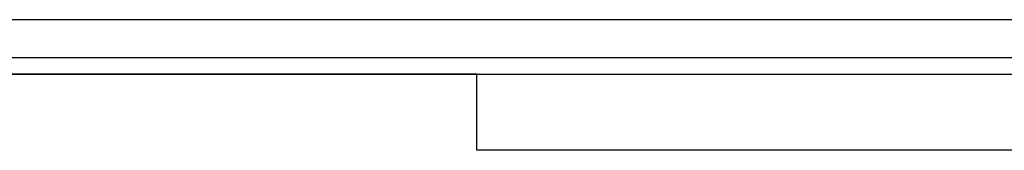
# Model space of a CAD drawing. Header units: millimetres. Extents: x 0 to 420, y 0 to 297.
# Tile 3 of 14: x 132.58 to 169.73, y 59.52 to 64.45. Entities that reach past the tile are written whole.
import ezdxf

# ---------------------------------------------------------------- set-up
doc = ezdxf.new("R2010")
doc.units = ezdxf.units.MM

msp = doc.modelspace()

# ---------------------------------------------------------------- linework, layer by layer
at = {"color": 7, "linetype": 'Continuous', "lineweight": 25}
for p, q in [((200.3691, 64.4461), (63.7873, 64.4461)), ((189.4425, 63.0119), (74.7138, 63.0119)), ((149.8338, 62.3973), (114.3225, 62.3973)), ((149.8338, 59.5291), (149.8338, 62.3973)), ((149.8338, 62.3973), (192.1742, 62.3973)), ((192.1742, 59.5291), (149.8338, 59.5291)), ((160.345, 59.5291), (160.345, 59.5223)), ((162.5274, 59.5223), (162.5274, 59.5291))]:
    msp.add_line(p, q, dxfattribs=at)
at = {"color": 7, "linetype": 'Continuous'}
msp.add_line((74.7138, 62.3973), (189.4425, 62.3973), dxfattribs=at)

doc.saveas('drawing.dxf')
